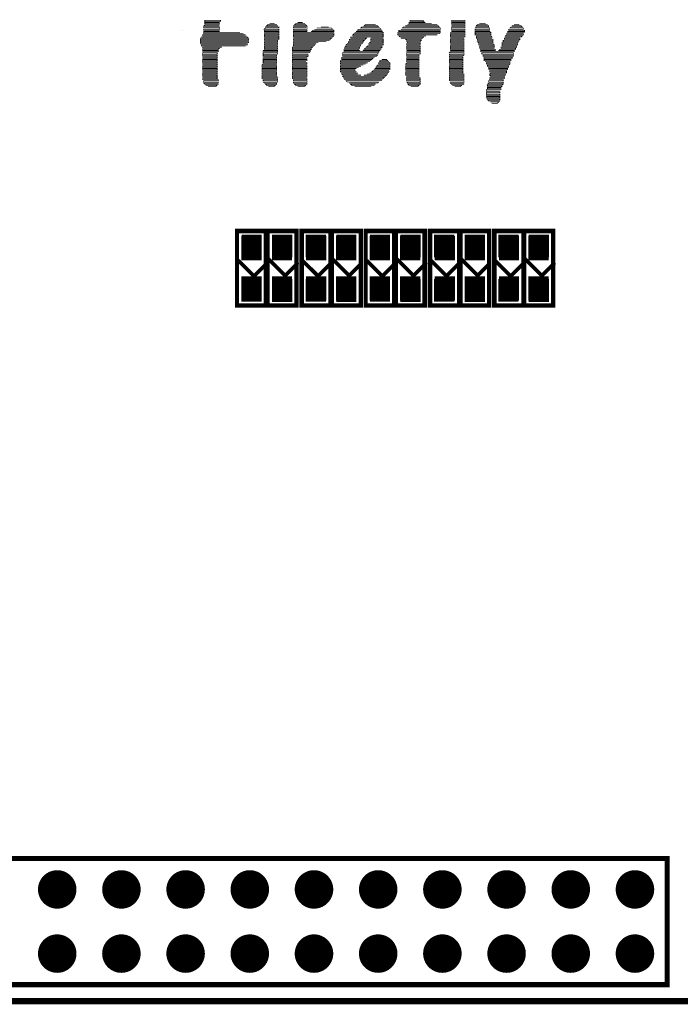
# Model space of a CAD drawing. Extents: x -1 to 179, y 0 to 119.
# Tile 10 of 23: x 136 to 162, y 0 to 39. Entities that reach past the tile are written whole.
import ezdxf

# ---------------------------------------------------------------- set-up
doc = ezdxf.new("R2010")
doc.units = 0
for name, color, linetype in [('BOARD_OUTLINE_00', 254, 'CONTINUOUS'), ('DRIL_PLTE_THRU_01', 3, 'CONTINUOUS'), ('DRIL_PLTE_THRU_02', 23, 'CONTINUOUS'), ('DRIL_PLTE_THRU_03', 6, 'CONTINUOUS'), ('DRIL_PLTE_THRU_04', 176, 'CONTINUOUS'), ('DRIL_SYMBOL', 254, 'CONTINUOUS'), ('PADS_BOT', 5, 'CONTINUOUS'), ('PADS_INNER', 96, 'CONTINUOUS'), ('PADS_TOP', 96, 'CONTINUOUS'), ('PART_TOP_2DLINE_01', 2, 'CONTINUOUS'), ('PART_TOP_2DLINE_126', 254, 'CONTINUOUS'), ('TAG_00', 254, 'CONTINUOUS'), ('TAG_01', 254, 'CONTINUOUS')]:
    doc.layers.add(name, color=color, linetype=linetype)

# ---------------------------------------------------------------- blocks, each defined once
blk = doc.blocks.new('BOARD_56')
at = {"layer": 'BOARD_OUTLINE_00', "const_width": 0.254}
blk.add_lwpolyline([(4, 0, -0.414213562), (7, -3), (7, -114.448986, -0.414213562), (4.008986, -117.44), (-168.0139, -117.44, -0.414213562), (-171, -114.4539), (-171, -3, -0.414213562), (-168, 0), (-121.8, 0), (-121.8, -2.149), (-117, -2.149), (-117, -0.000234), (-14.327606, -0.000234), (-14.327606, 0)], format="xyb", close=True, dxfattribs=at)
blk = doc.blocks.new('SMOOTH_0$127')
at = {"const_width": 0.0635}
blk.add_lwpolyline([(-0.03175, 0, 1), (0.03175, 0, 1)], format="xyb", close=True, dxfattribs=at)
blk = doc.blocks.new('PART_BODY_TOP_47')
at = {"layer": 'PART_TOP_2DLINE_01', "const_width": 0.127}
blk.add_lwpolyline([(-1.45, -0.55), (-1.45, 0.55), (1.45, 0.55), (1.45, -0.55)], close=True, dxfattribs=at)
at = {"layer": 'PART_TOP_2DLINE_01'}
for p in [(-1.45, 0.55), (1.45, 0.55), (-1.45, -0.55), (1.45, -0.55)]:
    blk.add_blockref('SMOOTH_0$127', p, dxfattribs=at)
blk = doc.blocks.new('DRIL_HOLE_0')
blk.add_lwpolyline([(0, 0, 1), (0, 0, 1)], format="xyb", close=True)
blk = doc.blocks.new('PAD_5')
blk.add_lwpolyline([(0, 0, 1), (0, 0, 1)], format="xyb", close=True)
blk = doc.blocks.new('PAD_7')
at = {"const_width": 0.8}
blk.add_lwpolyline([(-0.4825, 0), (0.4825, 0)], dxfattribs=at)
blk = doc.blocks.new('STK_TOP_149')
at = {"layer": 'DRIL_PLTE_THRU_01'}
blk.add_blockref('DRIL_HOLE_0', (0, 0), dxfattribs=at)
at = {"layer": 'DRIL_PLTE_THRU_02'}
blk.add_blockref('DRIL_HOLE_0', (0, 0), dxfattribs=at)
at = {"layer": 'DRIL_PLTE_THRU_03'}
blk.add_blockref('DRIL_HOLE_0', (0, 0), dxfattribs=at)
at = {"layer": 'DRIL_PLTE_THRU_04'}
blk.add_blockref('DRIL_HOLE_0', (0, 0), dxfattribs=at)
at = {"layer": 'PADS_BOT'}
blk.add_blockref('PAD_5', (0, 0), dxfattribs=at)
at = {"layer": 'PADS_INNER'}
blk.add_blockref('PAD_5', (0, 0), dxfattribs=at)
at = {"layer": 'PADS_TOP'}
blk.add_blockref('PAD_7', (0, 0), dxfattribs=at)
blk = doc.blocks.new('SYM_TOP_50')
for name, p in [('STK_TOP_149', (-0.8, 0)), ('PART_BODY_TOP_47', (0, 0)), ('STK_TOP_149', (0.8, 0))]:
    blk.add_blockref(name, p)
blk = doc.blocks.new('PART_TOP_8')
blk.add_blockref('SYM_TOP_50', (0, 0))
blk = doc.blocks.new('PART_TOP_9')
blk.add_blockref('SYM_TOP_50', (0, 0))
blk = doc.blocks.new('SMOOTH_0$15011')
at = {"const_width": 0.0751}
blk.add_lwpolyline([(-0.038, 0, 1), (0.038, 0, 1)], format="xyb", close=True, dxfattribs=at)
blk = doc.blocks.new('PART_BODY_TOP_15')
at = {"layer": 'PART_TOP_2DLINE_01', "const_width": 0.127}
blk.add_lwpolyline([(-1.494, -1.196), (-1.494, 1.192), (1.503, 1.192), (1.503, -1.196)], close=True, dxfattribs=at)
at = {"layer": 'PART_TOP_2DLINE_01'}
for points, const_width in [([(0.29, 1.114), (-0.311, 0.512), (0.315, -0.114), (-0.292, -0.721), (0.18, -1.193)], 0.15), ([(-1.494, -0.002), (1.503, -0.002)], 0.127)]:
    blk.add_lwpolyline(points, dxfattribs=dict(at, const_width=const_width))
for name, p in [('SMOOTH_0$127', (-1.494, 1.192)), ('SMOOTH_0$15011', (0.29, 1.114)), ('SMOOTH_0$127', (1.503, 1.192)), ('SMOOTH_0$15011', (-0.311, 0.512)), ('SMOOTH_0$127', (-1.494, -0.002)), ('SMOOTH_0$127', (1.503, -0.002)), ('SMOOTH_0$15011', (0.315, -0.114)), ('SMOOTH_0$15011', (-0.292, -0.721)), ('SMOOTH_0$127', (-1.494, -1.196)), ('SMOOTH_0$15011', (0.18, -1.193)), ('SMOOTH_0$127', (1.503, -1.196))]:
    blk.add_blockref(name, p, dxfattribs=at)
blk = doc.blocks.new('PAD_8')
at = {"const_width": 0.8}
blk.add_lwpolyline([(-0.45, 0), (0.45, 0)], dxfattribs=at)
blk = doc.blocks.new('STK_TOP_25')
at = {"layer": 'DRIL_PLTE_THRU_01'}
blk.add_blockref('DRIL_HOLE_0', (0, 0), dxfattribs=at)
at = {"layer": 'DRIL_PLTE_THRU_02'}
blk.add_blockref('DRIL_HOLE_0', (0, 0), dxfattribs=at)
at = {"layer": 'DRIL_PLTE_THRU_03'}
blk.add_blockref('DRIL_HOLE_0', (0, 0), dxfattribs=at)
at = {"layer": 'DRIL_PLTE_THRU_04'}
blk.add_blockref('DRIL_HOLE_0', (0, 0), dxfattribs=at)
at = {"layer": 'PADS_BOT'}
blk.add_blockref('PAD_5', (0, 0), dxfattribs=at)
at = {"layer": 'PADS_INNER'}
blk.add_blockref('PAD_5', (0, 0), dxfattribs=at)
at = {"layer": 'PADS_TOP'}
blk.add_blockref('PAD_8', (0, 0), dxfattribs=at)
blk = doc.blocks.new('SYM_TOP_18')
for name, p in [('PART_BODY_TOP_15', (0, 0)), ('STK_TOP_25', (-0.87492, 0.605056)), ('STK_TOP_25', (0.879966, 0.602008)), ('STK_TOP_25', (-0.88, -0.605)), ('STK_TOP_25', (0.880982, -0.605))]:
    blk.add_blockref(name, p)
blk = doc.blocks.new('PART_TOP_10')
blk.add_blockref('SYM_TOP_18', (0, 0))
blk = doc.blocks.new('PART_TOP_11')
blk.add_blockref('SYM_TOP_50', (0, 0))
blk = doc.blocks.new('PART_TOP_12')
blk.add_blockref('SYM_TOP_50', (0, 0))
blk = doc.blocks.new('PART_TOP_13')
blk.add_blockref('SYM_TOP_18', (0, 0))
blk = doc.blocks.new('PART_TOP_14')
blk.add_blockref('SYM_TOP_50', (0, 0))
blk = doc.blocks.new('PART_TOP_15')
blk.add_blockref('SYM_TOP_50', (0, 0))
blk = doc.blocks.new('PART_TOP_16')
blk.add_blockref('SYM_TOP_18', (0, 0))
blk = doc.blocks.new('PART_TOP_17')
blk.add_blockref('SYM_TOP_50', (0, 0))
blk = doc.blocks.new('PART_TOP_18')
blk.add_blockref('SYM_TOP_50', (0, 0))
blk = doc.blocks.new('PART_TOP_19')
blk.add_blockref('SYM_TOP_18', (0, 0))
blk = doc.blocks.new('PART_TOP_20')
blk.add_blockref('SYM_TOP_50', (0, 0))
blk = doc.blocks.new('PART_TOP_21')
blk.add_blockref('SYM_TOP_50', (0, 0))
blk = doc.blocks.new('PART_TOP_22')
blk.add_blockref('SYM_TOP_18', (0, 0))
blk = doc.blocks.new('SMOOTH_0$199898')
at = {"const_width": 0.099949}
blk.add_lwpolyline([(-0.049974, 0, 1), (0.049974, 0, 1)], format="xyb", close=True, dxfattribs=at)
blk = doc.blocks.new('PART_BODY_TOP_55')
at = {"layer": 'PART_TOP_2DLINE_01', "const_width": 0.2}
blk.add_lwpolyline([(-25.4, 2.5), (25.4, 2.5), (25.4, -2.5), (-25.4, -2.5)], close=True, dxfattribs=at)
at = {"layer": 'PART_TOP_2DLINE_01'}
for p in [(25.4, 2.5), (25.4, -2.5)]:
    blk.add_blockref('SMOOTH_0$199898', p, dxfattribs=at)
blk = doc.blocks.new('DRIL_SYMBOL_1')
at = {"layer": 'DRIL_SYMBOL', "const_width": 0.0508}
for points in [[(-0.254, 0), (0.254, 0)], [(0, -0.254), (0, 0.254)]]:
    blk.add_lwpolyline(points, dxfattribs=at)
blk = doc.blocks.new('DRIL_HOLE_1')
at = {"const_width": 0.5}
blk.add_lwpolyline([(-0.25, 0, 1), (0.25, 0, 1)], format="xyb", close=True, dxfattribs=at)
blk.add_blockref('DRIL_SYMBOL_1', (0, 0))
blk = doc.blocks.new('PAD_9')
at = {"const_width": 0.762}
blk.add_lwpolyline([(0, -0.381), (0, -0.381, 1), (0, 0.381), (0, 0.381, 1)], format="xyb", close=True, dxfattribs=at)
blk = doc.blocks.new('STK_TOP_48')
at = {"layer": 'DRIL_PLTE_THRU_01'}
blk.add_blockref('DRIL_HOLE_1', (0, 0), dxfattribs=at)
at = {"layer": 'DRIL_PLTE_THRU_02'}
blk.add_blockref('DRIL_HOLE_1', (0, 0), dxfattribs=at)
at = {"layer": 'DRIL_PLTE_THRU_03'}
blk.add_blockref('DRIL_HOLE_1', (0, 0), dxfattribs=at)
at = {"layer": 'DRIL_PLTE_THRU_04'}
blk.add_blockref('DRIL_HOLE_1', (0, 0), dxfattribs=at)
at = {"layer": 'PADS_BOT'}
blk.add_blockref('PAD_9', (0, 0), dxfattribs=at)
at = {"layer": 'PADS_INNER'}
blk.add_blockref('PAD_9', (0, 0), dxfattribs=at)
at = {"layer": 'PADS_TOP'}
blk.add_blockref('PAD_9', (0, 0), dxfattribs=at)
blk = doc.blocks.new('PAD_4')
at = {"const_width": 0.762}
blk.add_lwpolyline([(0, -0.381, 1), (0, 0.381, 1)], format="xyb", close=True, dxfattribs=at)
blk = doc.blocks.new('STK_TOP_160')
at = {"layer": 'DRIL_PLTE_THRU_01'}
blk.add_blockref('DRIL_HOLE_1', (0, 0), dxfattribs=at)
at = {"layer": 'DRIL_PLTE_THRU_02'}
blk.add_blockref('DRIL_HOLE_1', (0, 0), dxfattribs=at)
at = {"layer": 'DRIL_PLTE_THRU_03'}
blk.add_blockref('DRIL_HOLE_1', (0, 0), dxfattribs=at)
at = {"layer": 'DRIL_PLTE_THRU_04'}
blk.add_blockref('DRIL_HOLE_1', (0, 0), dxfattribs=at)
at = {"layer": 'PADS_BOT'}
blk.add_blockref('PAD_4', (0, 0), dxfattribs=at)
at = {"layer": 'PADS_INNER'}
blk.add_blockref('PAD_4', (0, 0), dxfattribs=at)
at = {"layer": 'PADS_TOP'}
blk.add_blockref('PAD_4', (0, 0), dxfattribs=at)
blk = doc.blocks.new('SYM_TOP_56')
for name, p in [('PART_BODY_TOP_55', (0, 0)), ('STK_TOP_160', (1.27, 1.27)), ('STK_TOP_160', (3.81, 1.27)), ('STK_TOP_160', (6.35, 1.27)), ('STK_TOP_160', (8.89, 1.27)), ('STK_TOP_160', (11.43, 1.27)), ('STK_TOP_160', (13.97, 1.27)), ('STK_TOP_160', (16.51, 1.27)), ('STK_TOP_160', (19.05, 1.27)), ('STK_TOP_160', (21.59, 1.27)), ('STK_TOP_160', (24.13, 1.27)), ('STK_TOP_48', (1.27, -1.27)), ('STK_TOP_48', (3.81, -1.27)), ('STK_TOP_48', (6.35, -1.27)), ('STK_TOP_48', (8.89, -1.27)), ('STK_TOP_48', (11.43, -1.27)), ('STK_TOP_48', (13.97, -1.27)), ('STK_TOP_48', (16.51, -1.27)), ('STK_TOP_48', (19.05, -1.27)), ('STK_TOP_48', (21.59, -1.27)), ('STK_TOP_48', (24.13, -1.27))]:
    blk.add_blockref(name, p)
blk = doc.blocks.new('PART_TOP_69')
blk.add_blockref('SYM_TOP_56', (0, 0))
blk = doc.blocks.new('SMOOTH_0$03')
at = {"const_width": 0.015}
blk.add_lwpolyline([(-0.0075, 0, 1), (0.0075, 0, 1)], format="xyb", close=True, dxfattribs=at)
blk = doc.blocks.new('PART_BODY_TOP_67')
at = {"layer": 'PART_TOP_2DLINE_126', "const_width": 0.03}
for points in [[(0.895, 0.256), (1.472, 0.256), (1.472, 0.3), (0.895, 0.3), (0.895, 0.389), (1.517, 0.389), (1.517, 0.345), (0.895, 0.345)], [(10.659, 0.256), (11.191, 0.256), (11.191, 0.3), (10.659, 0.3), (10.659, 0.389), (11.191, 0.389), (11.191, 0.345), (10.659, 0.345)], [(0.851, -0.01), (1.472, -0.01), (1.472, 0.078), (0.851, 0.078), (0.851, 0.123), (1.472, 0.123), (1.472, 0.034), (0.851, 0.034)], [(10.659, -0.01), (11.191, -0.01), (11.191, 0.034), (10.659, 0.034), (10.659, 0.123), (11.191, 0.123), (11.191, 0.078), (10.659, 0.078)], [(0.718, -0.498), (2.626, -0.498), (2.626, -0.454), (0.718, -0.454), (0.718, -0.365), (2.626, -0.365), (2.626, -0.41), (0.718, -0.41)], [(4.401, -0.277), (5.955, -0.277), (5.999, -0.232), (4.401, -0.232), (4.401, -0.143), (5.999, -0.143), (5.999, -0.188), (4.401, -0.188)], [(7.419, -0.498), (7.952, -0.498), (7.952, -0.41), (7.464, -0.41), (7.464, -0.365), (7.952, -0.365), (7.952, -0.454), (7.464, -0.454)], [(10.614, -0.277), (11.191, -0.277), (11.191, -0.232), (10.614, -0.232), (10.614, -0.143), (11.191, -0.143), (11.191, -0.188), (10.614, -0.188)], [(10.614, -0.498), (11.147, -0.498), (11.147, -0.454), (10.614, -0.454), (10.614, -0.365), (11.147, -0.365), (11.147, -0.41), (10.614, -0.41)], [(11.591, -0.188), (12.212, -0.188), (12.212, -0.143), (11.591, -0.143), (11.591, -0.055), (12.168, -0.055), (12.212, -0.099), (11.591, -0.099)], [(11.724, -0.498), (12.301, -0.498), (12.301, -0.41), (11.68, -0.41), (11.68, -0.365), (12.301, -0.365), (12.301, -0.454), (11.68, -0.454)], [(3.248, -0.765), (3.78, -0.765), (3.78, -0.72), (3.248, -0.72), (3.248, -0.632), (3.78, -0.632), (3.78, -0.676), (3.248, -0.676)], [(4.357, -0.809), (5.067, -0.809), (5.111, -0.765), (4.357, -0.765), (4.357, -0.676), (5.156, -0.676), (5.111, -0.72), (4.357, -0.72)], [(8.884, -0.765), (9.416, -0.765), (9.416, -0.72), (8.884, -0.72), (8.884, -0.632), (9.416, -0.632), (9.416, -0.676), (8.884, -0.676)], [(10.614, -0.765), (11.147, -0.765), (11.147, -0.72), (10.614, -0.72), (10.614, -0.632), (11.147, -0.632), (11.147, -0.676), (10.614, -0.676)], [(0.807, -1.031), (1.384, -1.031), (1.384, -0.987), (0.807, -0.987), (0.807, -0.898), (1.384, -0.898), (1.384, -0.942), (0.807, -0.942)], [(0.807, -1.297), (1.384, -1.297), (1.384, -1.253), (0.807, -1.253), (0.807, -1.164), (1.384, -1.164), (1.384, -1.208), (0.807, -1.208)], [(3.203, -1.031), (3.736, -1.031), (3.736, -0.987), (3.203, -0.987), (3.203, -0.898), (3.78, -0.898), (3.78, -0.942), (3.203, -0.942)], [(3.203, -1.297), (3.736, -1.297), (3.736, -1.253), (3.203, -1.253), (3.203, -1.164), (3.736, -1.164), (3.736, -1.208), (3.203, -1.208)], [(6.354, -1.031), (7.685, -1.031), (7.73, -0.987), (6.354, -0.987), (6.354, -0.898), (7.774, -0.898), (7.73, -0.942), (6.354, -0.942)], [(8.884, -1.031), (9.372, -1.031), (9.372, -0.987), (8.884, -0.987), (8.884, -0.898), (9.416, -0.898), (9.416, -0.942), (8.884, -0.942)], [(10.57, -1.297), (11.103, -1.297), (11.103, -1.253), (10.57, -1.253), (10.57, -1.164), (11.103, -1.164), (11.103, -1.208), (10.57, -1.208)], [(11.901, -1.031), (13.1, -1.031), (13.1, -0.942), (11.857, -0.942), (11.857, -0.898), (13.1, -0.898), (13.1, -0.987), (11.901, -0.987)], [(11.946, -1.208), (13.011, -1.208), (13.011, -1.164), (11.946, -1.164), (11.946, -1.075), (13.055, -1.075), (13.055, -1.12), (11.946, -1.12)], [(0.807, -1.564), (1.384, -1.564), (1.384, -1.519), (0.807, -1.519), (0.807, -1.43), (1.384, -1.43), (1.384, -1.475), (0.807, -1.475)], [(3.159, -1.564), (3.736, -1.564), (3.736, -1.475), (3.159, -1.475), (3.159, -1.43), (3.736, -1.43), (3.736, -1.519), (3.159, -1.519)], [(4.357, -1.564), (4.934, -1.564), (4.934, -1.519), (4.357, -1.519), (4.357, -1.43), (4.934, -1.43), (4.934, -1.475), (4.357, -1.475)], [(8.839, -1.564), (9.372, -1.564), (9.372, -1.519), (8.839, -1.519), (8.839, -1.43), (9.372, -1.43), (9.372, -1.475), (8.839, -1.475)], [(10.57, -1.564), (11.103, -1.564), (11.103, -1.519), (10.57, -1.519), (10.57, -1.43), (11.103, -1.43), (11.103, -1.475), (10.57, -1.475)], [(12.035, -2.584), (12.567, -2.584), (12.567, -2.54), (12.035, -2.54), (12.035, -2.451), (12.567, -2.451), (12.567, -2.495), (12.035, -2.495)]]:
    blk.add_lwpolyline(points, close=True, dxfattribs=at)
for points in [[(9.86, 0.256), (8.972, 0.256), (8.972, 0.3), (9.594, 0.3), (9.549, 0.345), (9.017, 0.345), (9.017, 0.389), (9.549, 0.389)], [(1.472, 0.167), (0.851, 0.167), (0.895, 0.212), (1.472, 0.212)], [(3.248, -0.099), (3.824, -0.099), (3.824, -0.055), (3.248, -0.055), (3.248, -0.01), (3.824, -0.01), (3.824, 0.034), (3.248, 0.034), (3.292, 0.078), (3.824, 0.078), (3.824, 0.123), (3.292, 0.123)], [(3.78, 0.167), (3.336, 0.167), (3.381, 0.212), (3.736, 0.212)], [(3.469, 0.256), (3.647, 0.256)], [(4.401, 0.167), (4.934, 0.167), (4.89, 0.212), (4.446, 0.212), (4.49, 0.256), (4.845, 0.256)], [(5.999, -0.099), (4.401, -0.099), (4.401, -0.055), (4.934, -0.055), (4.934, -0.01), (4.401, -0.01), (4.401, 0.034), (4.934, 0.034), (4.934, 0.123), (4.401, 0.123), (4.401, 0.078), (4.89, 0.078)], [(4.579, 0.3), (4.756, 0.3)], [(5.111, -0.055), (5.999, -0.055), (5.999, -0.01), (5.156, -0.01)], [(5.245, 0.034), (5.955, 0.034), (5.91, 0.078), (5.333, 0.078)], [(5.511, 0.123), (5.777, 0.123)], [(7.907, -0.01), (6.931, -0.01), (6.975, 0.034), (7.863, 0.034), (7.819, 0.078), (7.064, 0.078), (7.109, 0.123), (7.774, 0.123), (7.73, 0.167), (7.197, 0.167), (7.242, 0.212), (7.641, 0.212)], [(10.215, -0.055), (8.573, -0.055), (8.573, -0.01), (10.215, -0.01)], [(8.662, 0.034), (10.215, 0.034), (10.215, 0.078), (8.706, 0.078), (8.751, 0.123), (10.171, 0.123), (10.126, 0.167), (8.839, 0.167)], [(8.928, 0.212), (10.082, 0.212)], [(10.659, 0.167), (11.191, 0.167), (11.191, 0.212), (10.659, 0.212)], [(12.168, -0.01), (11.591, -0.01), (11.591, 0.034), (12.168, 0.034), (12.168, 0.078), (11.591, 0.078), (11.635, 0.123), (12.123, 0.123), (12.123, 0.167), (11.635, 0.167), (11.68, 0.212), (12.079, 0.212)], [(11.768, 0.256), (11.99, 0.256)], [(13.543, -0.099), (12.878, -0.099), (12.878, -0.055), (13.543, -0.055), (13.543, -0.01), (12.922, -0.01), (12.922, 0.034), (13.499, 0.034), (13.499, 0.078), (12.967, 0.078), (13.011, 0.123), (13.455, 0.123), (13.41, 0.167), (13.055, 0.167)], [(13.144, 0.212), (13.322, 0.212)], [(0.718, -0.321), (2.626, -0.321), (2.582, -0.277), (0.762, -0.277)], [(2.537, -0.232), (0.807, -0.232), (0.807, -0.188), (2.493, -0.188)], [(2.404, -0.143), (0.851, -0.143), (0.851, -0.055), (1.472, -0.055)], [(0.851, -0.099), (2.271, -0.099)], [(3.78, -0.587), (3.248, -0.587), (3.248, -0.543), (3.78, -0.543), (3.78, -0.498), (3.248, -0.498), (3.248, -0.454), (3.78, -0.454), (3.78, -0.41), (3.248, -0.41), (3.248, -0.365), (3.824, -0.365), (3.824, -0.277), (3.248, -0.277), (3.248, -0.188), (3.824, -0.188), (3.824, -0.143), (3.248, -0.143), (3.248, -0.232), (3.824, -0.232), (3.824, -0.321), (3.248, -0.321)], [(5.822, -0.41), (4.401, -0.41), (4.401, -0.365), (5.866, -0.365), (5.91, -0.321), (4.401, -0.321)], [(6.753, -0.232), (7.952, -0.232), (7.952, -0.143), (6.798, -0.143), (6.753, -0.188), (7.952, -0.188), (7.952, -0.277), (6.665, -0.277), (6.665, -0.321), (7.286, -0.321), (7.242, -0.365), (6.62, -0.365), (6.62, -0.41), (7.197, -0.41), (7.153, -0.454), (6.576, -0.454), (6.576, -0.498), (7.153, -0.498), (7.109, -0.543), (6.532, -0.543), (6.487, -0.587), (7.064, -0.587), (7.064, -0.632), (6.487, -0.632), (6.443, -0.676), (7.02, -0.676), (7.02, -0.72), (6.443, -0.72), (6.398, -0.765), (6.975, -0.765), (7.02, -0.809), (6.398, -0.809), (6.398, -0.853), (7.774, -0.853), (7.819, -0.809), (7.153, -0.809)], [(6.842, -0.099), (7.952, -0.099), (7.907, -0.055), (6.887, -0.055)], [(7.464, -0.321), (7.952, -0.321)], [(10.082, -0.188), (8.529, -0.188), (8.529, -0.143), (10.171, -0.143), (10.215, -0.099), (8.529, -0.099)], [(8.662, -0.321), (9.505, -0.321), (9.549, -0.277), (8.617, -0.277), (8.573, -0.232), (9.638, -0.232)], [(9.416, -0.587), (8.884, -0.587), (8.884, -0.543), (9.416, -0.543), (9.416, -0.498), (8.928, -0.498), (8.884, -0.454), (9.416, -0.454), (9.461, -0.41), (8.884, -0.41), (8.839, -0.365), (9.461, -0.365)], [(10.614, -0.099), (11.191, -0.099), (11.191, -0.055), (10.659, -0.055)], [(10.614, -0.321), (11.147, -0.321)], [(12.256, -0.321), (11.635, -0.321), (11.635, -0.232), (12.212, -0.232), (12.256, -0.277), (11.635, -0.277)], [(11.813, -0.809), (12.39, -0.809), (12.39, -0.765), (11.813, -0.765), (11.813, -0.853), (13.144, -0.853), (13.144, -0.809), (12.523, -0.809), (12.567, -0.765), (13.188, -0.765), (13.188, -0.72), (12.611, -0.72), (12.611, -0.676), (13.233, -0.676), (13.233, -0.632), (12.656, -0.632), (12.656, -0.543), (13.277, -0.543), (13.277, -0.587), (12.656, -0.587), (12.656, -0.498), (13.277, -0.498), (13.322, -0.454), (12.7, -0.454), (12.7, -0.41), (13.322, -0.41), (13.366, -0.365), (12.745, -0.365), (12.745, -0.321), (13.366, -0.321)], [(12.789, -0.277), (13.41, -0.277), (13.455, -0.232), (12.789, -0.232), (12.833, -0.188), (13.499, -0.188), (13.499, -0.143), (12.833, -0.143)], [(2.493, -0.632), (0.762, -0.632), (0.762, -0.587), (2.582, -0.587), (2.582, -0.543), (0.718, -0.543)], [(0.807, -0.853), (1.428, -0.853), (1.428, -0.809), (0.807, -0.809), (0.807, -0.765), (1.428, -0.765), (1.472, -0.72), (0.807, -0.72), (0.807, -0.676), (1.561, -0.676)], [(5.378, -0.498), (4.401, -0.498), (4.401, -0.454), (5.688, -0.454)], [(5.289, -0.543), (4.401, -0.543), (4.401, -0.632), (5.2, -0.632), (5.245, -0.587), (4.401, -0.587)], [(7.863, -0.765), (7.197, -0.765), (7.242, -0.72), (7.863, -0.72), (7.907, -0.676), (7.286, -0.676), (7.33, -0.632), (7.907, -0.632)], [(7.375, -0.587), (7.952, -0.587), (7.952, -0.543), (7.375, -0.543)], [(10.614, -0.587), (11.147, -0.587), (11.147, -0.543), (10.614, -0.543)], [(11.724, -0.587), (12.345, -0.587), (12.301, -0.543), (11.724, -0.543)], [(12.345, -0.72), (11.768, -0.72), (11.768, -0.632), (12.345, -0.632), (12.345, -0.676), (11.768, -0.676)], [(0.807, -1.12), (1.384, -1.12), (1.384, -1.075), (0.807, -1.075)], [(3.203, -0.853), (3.78, -0.853), (3.78, -0.809), (3.203, -0.809)], [(3.203, -1.12), (3.736, -1.12), (3.736, -1.075), (3.203, -1.075)], [(4.934, -1.12), (4.357, -1.12), (4.357, -1.075), (4.934, -1.075), (4.978, -1.031), (4.357, -1.031), (4.357, -0.987), (4.978, -0.987), (4.978, -0.942), (4.357, -0.942), (4.357, -0.898), (5.023, -0.898), (5.067, -0.853), (4.357, -0.853)], [(4.934, -1.386), (4.357, -1.386), (4.357, -1.342), (4.934, -1.342), (4.934, -1.297), (4.357, -1.297), (4.357, -1.208), (4.934, -1.208), (4.934, -1.164), (4.357, -1.164), (4.357, -1.253), (4.89, -1.253)], [(7.597, -1.075), (6.31, -1.075), (6.31, -1.164), (7.508, -1.164), (7.552, -1.12), (6.31, -1.12)], [(8.174, -1.253), (7.819, -1.253), (7.819, -1.208), (8.129, -1.208), (8.085, -1.164), (7.907, -1.164)], [(8.839, -1.386), (9.372, -1.386), (9.372, -1.342), (8.839, -1.342), (8.884, -1.297), (9.372, -1.297), (9.372, -1.253), (8.884, -1.253), (8.884, -1.164), (9.372, -1.164), (9.372, -1.208), (8.884, -1.208), (8.884, -1.12), (9.372, -1.12), (9.372, -1.075), (8.884, -1.075)], [(8.884, -0.853), (9.416, -0.853), (9.416, -0.809), (8.884, -0.809)], [(10.57, -1.12), (11.103, -1.12), (11.103, -1.075), (10.57, -1.075), (10.57, -1.031), (11.103, -1.031), (11.147, -0.987), (10.57, -0.987), (10.57, -0.942), (11.147, -0.942), (11.147, -0.898), (10.57, -0.898), (10.614, -0.853), (11.147, -0.853), (11.147, -0.809), (10.614, -0.809)], [(0.807, -1.386), (1.384, -1.386), (1.384, -1.342), (0.807, -1.342)], [(3.736, -1.386), (3.159, -1.386), (3.203, -1.342), (3.736, -1.342)], [(7.419, -1.253), (6.265, -1.253), (6.265, -1.208), (7.464, -1.208)], [(7.242, -1.342), (6.265, -1.342), (6.265, -1.297), (7.33, -1.297)], [(6.265, -1.386), (7.153, -1.386)], [(6.975, -1.475), (6.265, -1.475), (6.265, -1.43), (7.064, -1.43)], [(6.887, -1.652), (6.265, -1.652), (6.265, -1.608), (6.842, -1.608), (6.842, -1.564), (6.265, -1.564), (6.265, -1.519), (6.887, -1.519)], [(7.597, -1.564), (8.218, -1.564), (8.218, -1.519), (7.641, -1.519), (7.685, -1.475), (8.218, -1.475), (8.218, -1.43), (7.685, -1.43), (7.73, -1.386), (8.218, -1.386), (8.218, -1.297), (7.774, -1.297), (7.774, -1.342), (8.218, -1.342)], [(10.57, -1.386), (11.103, -1.386), (11.103, -1.342), (10.57, -1.342)], [(12.123, -1.564), (12.878, -1.564), (12.878, -1.519), (12.123, -1.519), (12.123, -1.475), (12.922, -1.475), (12.922, -1.43), (12.079, -1.43), (12.079, -1.386), (12.922, -1.386), (12.967, -1.342), (12.035, -1.342), (12.035, -1.297), (12.967, -1.297), (12.967, -1.253), (11.99, -1.253)], [(0.807, -1.652), (1.384, -1.652), (1.384, -1.608), (0.807, -1.608)], [(1.428, -2.14), (0.895, -2.14), (0.851, -2.096), (1.428, -2.096), (1.428, -2.052), (0.851, -2.052), (0.851, -2.007), (1.428, -2.007), (1.428, -1.963), (0.807, -1.963), (0.807, -1.919), (1.384, -1.919), (1.384, -1.83), (0.807, -1.83), (0.807, -1.741), (1.384, -1.741), (1.384, -1.697), (0.807, -1.697), (0.807, -1.785), (1.384, -1.785), (1.384, -1.874), (0.807, -1.874)], [(3.425, -2.229), (3.647, -2.229), (3.691, -2.185), (3.336, -2.185), (3.292, -2.14), (3.736, -2.14), (3.736, -2.096), (3.248, -2.096), (3.203, -2.052), (3.78, -2.052), (3.78, -2.007), (3.203, -2.007), (3.203, -1.963), (3.78, -1.963), (3.78, -1.919), (3.159, -1.919), (3.159, -1.83), (3.736, -1.83), (3.78, -1.874), (3.159, -1.874), (3.159, -1.785), (3.736, -1.785), (3.736, -1.697), (3.159, -1.697), (3.159, -1.741), (3.736, -1.741), (3.736, -1.652), (3.159, -1.652), (3.159, -1.608), (3.736, -1.608)], [(4.579, -2.229), (4.845, -2.229), (4.89, -2.185), (4.49, -2.185), (4.446, -2.14), (4.934, -2.14), (4.934, -2.096), (4.401, -2.096), (4.401, -2.052), (4.934, -2.052), (4.934, -2.007), (4.401, -2.007), (4.401, -1.963), (4.934, -1.963), (4.934, -1.919), (4.357, -1.919), (4.357, -1.83), (4.934, -1.83), (4.934, -1.785), (4.357, -1.785), (4.357, -1.697), (4.934, -1.697), (4.934, -1.741), (4.357, -1.741), (4.357, -1.652), (4.934, -1.652), (4.934, -1.608), (4.357, -1.608)], [(4.357, -1.874), (4.934, -1.874)], [(7.064, -1.785), (6.354, -1.785), (6.31, -1.741), (6.931, -1.741), (6.931, -1.697), (6.31, -1.697)], [(6.62, -2.096), (7.73, -2.096), (7.774, -2.052), (6.532, -2.052), (6.487, -2.007), (7.863, -2.007), (7.907, -1.963), (6.443, -1.963), (6.398, -1.919), (7.952, -1.919), (7.996, -1.874), (6.398, -1.874), (6.354, -1.83), (8.04, -1.83), (8.085, -1.785), (7.197, -1.785)], [(7.33, -1.741), (8.129, -1.741)], [(7.419, -1.697), (8.129, -1.697), (8.174, -1.652), (7.508, -1.652), (7.552, -1.608), (8.174, -1.608)], [(8.884, -1.83), (9.372, -1.83), (9.372, -1.785), (8.839, -1.785), (8.839, -1.697), (9.372, -1.697), (9.372, -1.741), (8.839, -1.741), (8.839, -1.652), (9.372, -1.652), (9.372, -1.608), (8.839, -1.608)], [(9.061, -2.229), (9.327, -2.229), (9.372, -2.185), (8.972, -2.185), (8.928, -2.14), (9.416, -2.14), (9.416, -2.096), (8.928, -2.096), (8.884, -2.052), (9.416, -2.052), (9.416, -2.007), (8.884, -2.007), (8.884, -1.919), (9.416, -1.919), (9.416, -1.963), (8.884, -1.963), (8.884, -1.874), (9.416, -1.874)], [(10.614, -2.052), (11.147, -2.052), (11.147, -2.007), (10.57, -2.007), (10.57, -1.919), (11.147, -1.919), (11.147, -1.963), (10.57, -1.963), (10.57, -1.874), (11.147, -1.874), (11.147, -1.83), (10.57, -1.83), (10.57, -1.785), (11.147, -1.785), (11.147, -1.741), (10.57, -1.741), (10.57, -1.697), (11.103, -1.697), (11.103, -1.608), (10.57, -1.608), (10.57, -1.652), (11.103, -1.652)], [(12.567, -2.407), (12.035, -2.407), (12.035, -2.362), (12.611, -2.362), (12.611, -2.318), (12.079, -2.318), (12.079, -2.274), (12.611, -2.274), (12.656, -2.229), (12.079, -2.229), (12.079, -2.185), (12.656, -2.185), (12.7, -2.14), (12.079, -2.14), (12.123, -2.096), (12.7, -2.096), (12.7, -2.052), (12.123, -2.052), (12.123, -2.007), (12.7, -2.007), (12.7, -1.963), (12.168, -1.963), (12.168, -1.919), (12.745, -1.919), (12.745, -1.83), (12.212, -1.83), (12.168, -1.785), (12.789, -1.785), (12.789, -1.741), (12.168, -1.741), (12.212, -1.697), (12.833, -1.697), (12.833, -1.608), (12.168, -1.608), (12.168, -1.652), (12.833, -1.652)], [(12.168, -1.874), (12.745, -1.874)], [(1.029, -2.229), (1.339, -2.229), (1.384, -2.185), (0.94, -2.185)], [(7.597, -2.185), (6.709, -2.185), (6.665, -2.14), (7.641, -2.14)], [(6.842, -2.229), (7.464, -2.229)], [(11.147, -2.14), (10.659, -2.14), (10.614, -2.096), (11.147, -2.096)], [(10.792, -2.229), (11.014, -2.229), (11.058, -2.185), (10.703, -2.185)], [(12.567, -2.806), (12.123, -2.806), (12.079, -2.762), (12.567, -2.762), (12.567, -2.717), (12.079, -2.717), (12.035, -2.673), (12.567, -2.673), (12.567, -2.629), (12.035, -2.629)], [(12.256, -2.895), (12.478, -2.895), (12.523, -2.851), (12.212, -2.851)]]:
    blk.add_lwpolyline(points, dxfattribs=at)
at = {"layer": 'TAG_00'}
blk.add_lwpolyline([(0, 0), (0, 0)], dxfattribs=at)
blk.add_lwpolyline([(0, 0), (0, 0)], dxfattribs=at)
at = {"layer": 'TAG_01'}
blk.add_lwpolyline([(0, 0), (0, 0)], dxfattribs=at)
blk.add_lwpolyline([(0, 0), (0, 0)], dxfattribs=at)
at = {"layer": 'PART_TOP_2DLINE_126'}
for p in [(0.895, 0.389), (1.517, 0.389), (9.017, 0.389), (9.549, 0.389), (10.659, 0.389), (11.191, 0.389), (0.851, 0.167), (0.851, 0.123), (0.851, 0.078), (0.851, 0.034), (0.851, -0.01), (0.895, 0.345), (0.895, 0.3), (0.895, 0.256), (0.895, 0.212), (1.472, 0.3), (1.472, 0.256), (1.472, 0.212), (1.472, 0.167), (1.472, 0.123), (1.472, 0.078), (1.472, 0.034), (1.472, -0.01), (1.517, 0.345), (3.248, 0.034), (3.248, -0.01), (3.292, 0.123), (3.292, 0.078), (3.336, 0.167), (3.381, 0.212), (3.469, 0.256), (3.647, 0.256), (3.736, 0.212), (3.78, 0.167), (3.824, 0.123), (3.824, 0.078), (3.824, 0.034), (3.824, -0.01), (4.401, 0.167), (4.401, 0.123), (4.401, 0.078), (4.401, 0.034), (4.401, -0.01), (4.446, 0.212), (4.49, 0.256), (4.579, 0.3), (4.756, 0.3), (4.845, 0.256), (4.89, 0.212), (4.89, 0.078), (4.934, 0.167), (4.934, 0.123), (4.934, 0.034), (4.934, -0.01), (5.156, -0.01), (5.245, 0.034), (5.333, 0.078), (5.511, 0.123), (5.777, 0.123), (5.91, 0.078), (5.955, 0.034), (5.999, -0.01), (6.931, -0.01), (6.975, 0.034), (7.064, 0.078), (7.109, 0.123), (7.197, 0.167), (7.242, 0.212), (7.641, 0.212), (7.73, 0.167), (7.774, 0.123), (7.819, 0.078), (7.863, 0.034), (7.907, -0.01), (8.573, -0.01), (8.662, 0.034), (8.706, 0.078), (8.751, 0.123), (8.839, 0.167), (8.928, 0.212), (8.972, 0.3), (8.972, 0.256), (9.017, 0.345), (9.549, 0.345), (9.594, 0.3), (9.86, 0.256), (10.082, 0.212), (10.126, 0.167), (10.171, 0.123), (10.215, 0.078), (10.215, 0.034), (10.215, -0.01), (10.659, 0.345), (10.659, 0.3), (10.659, 0.256), (10.659, 0.212), (10.659, 0.167), (10.659, 0.123), (10.659, 0.078), (10.659, 0.034), (10.659, -0.01), (11.191, 0.345), (11.191, 0.3), (11.191, 0.256), (11.191, 0.212), (11.191, 0.167), (11.191, 0.123), (11.191, 0.078), (11.191, 0.034), (11.191, -0.01), (11.591, 0.078), (11.591, 0.034), (11.591, -0.01), (11.635, 0.167), (11.635, 0.123), (11.68, 0.212), (11.768, 0.256), (11.99, 0.256), (12.079, 0.212), (12.123, 0.167), (12.123, 0.123), (12.168, 0.078), (12.168, 0.034), (12.168, -0.01), (12.922, 0.034), (12.922, -0.01), (12.967, 0.078), (13.011, 0.123), (13.055, 0.167), (13.144, 0.212), (13.322, 0.212), (13.41, 0.167), (13.455, 0.123), (13.499, 0.078), (13.499, 0.034), (13.543, -0.01), (0.718, -0.321), (0.718, -0.365), (0.762, -0.277), (0.807, -0.188), (0.807, -0.232), (0.851, -0.055), (0.851, -0.099), (0.851, -0.143), (1.472, -0.055), (2.271, -0.099), (2.404, -0.143), (2.493, -0.188), (2.537, -0.232), (2.582, -0.277), (2.626, -0.321), (2.626, -0.365), (3.248, -0.055), (3.248, -0.099), (3.248, -0.143), (3.248, -0.188), (3.248, -0.232), (3.248, -0.277), (3.248, -0.321), (3.248, -0.365), (3.824, -0.055), (3.824, -0.099), (3.824, -0.143), (3.824, -0.188), (3.824, -0.232), (3.824, -0.277), (3.824, -0.321), (3.824, -0.365), (4.401, -0.055), (4.401, -0.099), (4.401, -0.143), (4.401, -0.188), (4.401, -0.232), (4.401, -0.277), (4.401, -0.321), (4.401, -0.365), (4.934, -0.055), (5.111, -0.055), (5.866, -0.365), (5.91, -0.321), (5.955, -0.277), (5.999, -0.055), (5.999, -0.099), (5.999, -0.143), (5.999, -0.188), (5.999, -0.232), (6.62, -0.365), (6.665, -0.277), (6.665, -0.321), (6.753, -0.188), (6.753, -0.232), (6.798, -0.143), (6.842, -0.099), (6.887, -0.055), (7.242, -0.365), (7.286, -0.321), (7.464, -0.321), (7.464, -0.365), (7.907, -0.055), (7.952, -0.099), (7.952, -0.143), (7.952, -0.188), (7.952, -0.232), (7.952, -0.277), (7.952, -0.321), (7.952, -0.365), (8.529, -0.099), (8.529, -0.143), (8.529, -0.188), (8.573, -0.055), (8.573, -0.232), (8.617, -0.277), (8.662, -0.321), (8.839, -0.365), (9.461, -0.365), (9.505, -0.321), (9.549, -0.277), (9.638, -0.232), (10.082, -0.188), (10.171, -0.143), (10.215, -0.055), (10.215, -0.099), (10.614, -0.099), (10.614, -0.143), (10.614, -0.188), (10.614, -0.232), (10.614, -0.277), (10.614, -0.321), (10.614, -0.365), (10.659, -0.055), (11.147, -0.321), (11.147, -0.365), (11.191, -0.055), (11.191, -0.099), (11.191, -0.143), (11.191, -0.188), (11.191, -0.232), (11.191, -0.277), (11.591, -0.055), (11.591, -0.099), (11.591, -0.143), (11.591, -0.188), (11.635, -0.232), (11.635, -0.277), (11.635, -0.321), (11.68, -0.365), (12.168, -0.055), (12.212, -0.099), (12.212, -0.143), (12.212, -0.188), (12.212, -0.232), (12.256, -0.277), (12.256, -0.321), (12.301, -0.365), (12.745, -0.321), (12.745, -0.365), (12.789, -0.232), (12.789, -0.277), (12.833, -0.143), (12.833, -0.188), (12.878, -0.055), (12.878, -0.099), (13.366, -0.321), (13.366, -0.365), (13.41, -0.277), (13.455, -0.232), (13.499, -0.143), (13.499, -0.188), (13.543, -0.055), (13.543, -0.099), (0.718, -0.41), (0.718, -0.454), (0.718, -0.498), (0.718, -0.543), (0.762, -0.587), (0.762, -0.632), (0.807, -0.676), (0.807, -0.72), (0.807, -0.765), (1.428, -0.765), (1.472, -0.72), (1.561, -0.676), (2.493, -0.632), (2.582, -0.543), (2.582, -0.587), (2.626, -0.41), (2.626, -0.454), (2.626, -0.498), (3.248, -0.41), (3.248, -0.454), (3.248, -0.498), (3.248, -0.543), (3.248, -0.587), (3.248, -0.632), (3.248, -0.676), (3.248, -0.72), (3.248, -0.765), (3.78, -0.41), (3.78, -0.454), (3.78, -0.498), (3.78, -0.543), (3.78, -0.587), (3.78, -0.632), (3.78, -0.676), (3.78, -0.72), (3.78, -0.765), (4.357, -0.676), (4.357, -0.72), (4.357, -0.765), (4.401, -0.41), (4.401, -0.454), (4.401, -0.498), (4.401, -0.543), (4.401, -0.587), (4.401, -0.632), (5.111, -0.72), (5.111, -0.765), (5.156, -0.676), (5.2, -0.632), (5.245, -0.587), (5.289, -0.543), (5.378, -0.498), (5.688, -0.454), (5.822, -0.41), (6.398, -0.765), (6.443, -0.676), (6.443, -0.72), (6.487, -0.587), (6.487, -0.632), (6.532, -0.543), (6.576, -0.454), (6.576, -0.498), (6.62, -0.41), (6.975, -0.765), (7.02, -0.676), (7.02, -0.72), (7.064, -0.587), (7.064, -0.632), (7.109, -0.543), (7.153, -0.454), (7.153, -0.498), (7.197, -0.41), (7.197, -0.765), (7.242, -0.72), (7.286, -0.676), (7.33, -0.632), (7.375, -0.543), (7.375, -0.587), (7.419, -0.498), (7.464, -0.41), (7.464, -0.454), (7.863, -0.72), (7.863, -0.765), (7.907, -0.632), (7.907, -0.676), (7.952, -0.41), (7.952, -0.454), (7.952, -0.498), (7.952, -0.543), (7.952, -0.587), (8.884, -0.41), (8.884, -0.454), (8.884, -0.543), (8.884, -0.587), (8.884, -0.632), (8.884, -0.676), (8.884, -0.72), (8.884, -0.765), (8.928, -0.498), (9.416, -0.454), (9.416, -0.498), (9.416, -0.543), (9.416, -0.587), (9.416, -0.632), (9.416, -0.676), (9.416, -0.72), (9.416, -0.765), (9.461, -0.41), (10.614, -0.41), (10.614, -0.454), (10.614, -0.498), (10.614, -0.543), (10.614, -0.587), (10.614, -0.632), (10.614, -0.676), (10.614, -0.72), (10.614, -0.765), (11.147, -0.41), (11.147, -0.454), (11.147, -0.498), (11.147, -0.543), (11.147, -0.587), (11.147, -0.632), (11.147, -0.676), (11.147, -0.72), (11.147, -0.765), (11.68, -0.41), (11.68, -0.454), (11.724, -0.498), (11.724, -0.543), (11.724, -0.587), (11.768, -0.632), (11.768, -0.676), (11.768, -0.72), (11.813, -0.765), (12.301, -0.41), (12.301, -0.454), (12.301, -0.498), (12.301, -0.543), (12.345, -0.587), (12.345, -0.632), (12.345, -0.676), (12.345, -0.72), (12.39, -0.765), (12.567, -0.765), (12.611, -0.676), (12.611, -0.72), (12.656, -0.498), (12.656, -0.543), (12.656, -0.587), (12.656, -0.632), (12.7, -0.41), (12.7, -0.454), (13.188, -0.72), (13.188, -0.765), (13.233, -0.632), (13.233, -0.676), (13.277, -0.498), (13.277, -0.543), (13.277, -0.587), (13.322, -0.41), (13.322, -0.454), (0.807, -0.809), (0.807, -0.853), (0.807, -0.898), (0.807, -0.942), (0.807, -0.987), (0.807, -1.031), (0.807, -1.075), (0.807, -1.12), (0.807, -1.164), (1.384, -0.898), (1.384, -0.942), (1.384, -0.987), (1.384, -1.031), (1.384, -1.075), (1.384, -1.12), (1.384, -1.164), (1.428, -0.809), (1.428, -0.853), (3.203, -0.809), (3.203, -0.853), (3.203, -0.898), (3.203, -0.942), (3.203, -0.987), (3.203, -1.031), (3.203, -1.075), (3.203, -1.12), (3.203, -1.164), (3.736, -0.987), (3.736, -1.031), (3.736, -1.075), (3.736, -1.12), (3.736, -1.164), (3.78, -0.809), (3.78, -0.853), (3.78, -0.898), (3.78, -0.942), (4.357, -0.809), (4.357, -0.853), (4.357, -0.898), (4.357, -0.942), (4.357, -0.987), (4.357, -1.031), (4.357, -1.075), (4.357, -1.12), (4.357, -1.164), (4.934, -1.075), (4.934, -1.12), (4.934, -1.164), (4.978, -0.942), (4.978, -0.987), (4.978, -1.031), (5.023, -0.898), (5.067, -0.809), (5.067, -0.853), (6.31, -1.075), (6.31, -1.12), (6.31, -1.164), (6.354, -0.898), (6.354, -0.942), (6.354, -0.987), (6.354, -1.031), (6.398, -0.809), (6.398, -0.853), (7.02, -0.809), (7.153, -0.809), (7.508, -1.164), (7.552, -1.12), (7.597, -1.075), (7.685, -1.031), (7.73, -0.942), (7.73, -0.987), (7.774, -0.853), (7.774, -0.898), (7.819, -0.809), (7.907, -1.164), (8.085, -1.164), (8.884, -0.809), (8.884, -0.853), (8.884, -0.898), (8.884, -0.942), (8.884, -0.987), (8.884, -1.031), (8.884, -1.075), (8.884, -1.12), (8.884, -1.164), (9.372, -0.987), (9.372, -1.031), (9.372, -1.075), (9.372, -1.12), (9.372, -1.164), (9.416, -0.809), (9.416, -0.853), (9.416, -0.898), (9.416, -0.942), (10.57, -0.898), (10.57, -0.942), (10.57, -0.987), (10.57, -1.031), (10.57, -1.075), (10.57, -1.12), (10.57, -1.164), (10.614, -0.809), (10.614, -0.853), (11.103, -1.031), (11.103, -1.075), (11.103, -1.12), (11.103, -1.164), (11.147, -0.809), (11.147, -0.853), (11.147, -0.898), (11.147, -0.942), (11.147, -0.987), (11.813, -0.809), (11.813, -0.853), (11.857, -0.898), (11.857, -0.942), (11.901, -0.987), (11.901, -1.031), (11.946, -1.075), (11.946, -1.12), (11.946, -1.164), (12.39, -0.809), (12.523, -0.809), (13.011, -1.164), (13.055, -1.075), (13.055, -1.12), (13.1, -0.898), (13.1, -0.942), (13.1, -0.987), (13.1, -1.031), (13.144, -0.809), (13.144, -0.853), (0.807, -1.208), (0.807, -1.253), (0.807, -1.297), (0.807, -1.342), (0.807, -1.386), (0.807, -1.43), (0.807, -1.475), (0.807, -1.519), (0.807, -1.564), (1.384, -1.208), (1.384, -1.253), (1.384, -1.297), (1.384, -1.342), (1.384, -1.386), (1.384, -1.43), (1.384, -1.475), (1.384, -1.519), (1.384, -1.564), (3.159, -1.386), (3.159, -1.43), (3.159, -1.475), (3.159, -1.519), (3.159, -1.564), (3.203, -1.208), (3.203, -1.253), (3.203, -1.297), (3.203, -1.342), (3.736, -1.208), (3.736, -1.253), (3.736, -1.297), (3.736, -1.342), (3.736, -1.386), (3.736, -1.43), (3.736, -1.475), (3.736, -1.519), (3.736, -1.564), (4.357, -1.208), (4.357, -1.253), (4.357, -1.297), (4.357, -1.342), (4.357, -1.386), (4.357, -1.43), (4.357, -1.475), (4.357, -1.519), (4.357, -1.564), (4.89, -1.253), (4.934, -1.208), (4.934, -1.297), (4.934, -1.342), (4.934, -1.386), (4.934, -1.43), (4.934, -1.475), (4.934, -1.519), (4.934, -1.564), (6.265, -1.208), (6.265, -1.253), (6.265, -1.297), (6.265, -1.342), (6.265, -1.386), (6.265, -1.43), (6.265, -1.475), (6.265, -1.519), (6.265, -1.564), (6.842, -1.564), (6.887, -1.519), (6.975, -1.475), (7.064, -1.43), (7.153, -1.386), (7.242, -1.342), (7.33, -1.297), (7.419, -1.253), (7.464, -1.208), (7.597, -1.564), (7.641, -1.519), (7.685, -1.43), (7.685, -1.475), (7.73, -1.386), (7.774, -1.297), (7.774, -1.342), (7.819, -1.208), (7.819, -1.253), (8.129, -1.208), (8.174, -1.253), (8.218, -1.297), (8.218, -1.342), (8.218, -1.386), (8.218, -1.43), (8.218, -1.475), (8.218, -1.519), (8.218, -1.564), (8.839, -1.342), (8.839, -1.386), (8.839, -1.43), (8.839, -1.475), (8.839, -1.519), (8.839, -1.564), (8.884, -1.208), (8.884, -1.253), (8.884, -1.297), (9.372, -1.208), (9.372, -1.253), (9.372, -1.297), (9.372, -1.342), (9.372, -1.386), (9.372, -1.43), (9.372, -1.475), (9.372, -1.519), (9.372, -1.564), (10.57, -1.208), (10.57, -1.253), (10.57, -1.297), (10.57, -1.342), (10.57, -1.386), (10.57, -1.43), (10.57, -1.475), (10.57, -1.519), (10.57, -1.564), (11.103, -1.208), (11.103, -1.253), (11.103, -1.297), (11.103, -1.342), (11.103, -1.386), (11.103, -1.43), (11.103, -1.475), (11.103, -1.519), (11.103, -1.564), (11.946, -1.208), (11.99, -1.253), (12.035, -1.297), (12.035, -1.342), (12.079, -1.386), (12.079, -1.43), (12.123, -1.475), (12.123, -1.519), (12.123, -1.564), (12.878, -1.519), (12.878, -1.564), (12.922, -1.386), (12.922, -1.43), (12.922, -1.475), (12.967, -1.253), (12.967, -1.297), (12.967, -1.342), (13.011, -1.208), (0.807, -1.608), (0.807, -1.652), (0.807, -1.697), (0.807, -1.741), (0.807, -1.785), (0.807, -1.83), (0.807, -1.874), (0.807, -1.919), (0.807, -1.963), (1.384, -1.608), (1.384, -1.652), (1.384, -1.697), (1.384, -1.741), (1.384, -1.785), (1.384, -1.83), (1.384, -1.874), (1.384, -1.919), (1.428, -1.963), (3.159, -1.608), (3.159, -1.652), (3.159, -1.697), (3.159, -1.741), (3.159, -1.785), (3.159, -1.83), (3.159, -1.874), (3.159, -1.919), (3.203, -1.963), (3.736, -1.608), (3.736, -1.652), (3.736, -1.697), (3.736, -1.741), (3.736, -1.785), (3.736, -1.83), (3.78, -1.874), (3.78, -1.919), (3.78, -1.963), (4.357, -1.608), (4.357, -1.652), (4.357, -1.697), (4.357, -1.741), (4.357, -1.785), (4.357, -1.83), (4.357, -1.874), (4.357, -1.919), (4.401, -1.963), (4.934, -1.608), (4.934, -1.652), (4.934, -1.697), (4.934, -1.741), (4.934, -1.785), (4.934, -1.83), (4.934, -1.874), (4.934, -1.919), (4.934, -1.963), (6.265, -1.608), (6.265, -1.652), (6.31, -1.697), (6.31, -1.741), (6.354, -1.785), (6.354, -1.83), (6.398, -1.874), (6.398, -1.919), (6.443, -1.963), (6.842, -1.608), (6.887, -1.652), (6.931, -1.697), (6.931, -1.741), (7.064, -1.785), (7.197, -1.785), (7.33, -1.741), (7.419, -1.697), (7.508, -1.652), (7.552, -1.608), (7.907, -1.963), (7.952, -1.919), (7.996, -1.874), (8.04, -1.83), (8.085, -1.785), (8.129, -1.697), (8.129, -1.741), (8.174, -1.608), (8.174, -1.652), (8.839, -1.608), (8.839, -1.652), (8.839, -1.697), (8.839, -1.741), (8.839, -1.785), (8.884, -1.83), (8.884, -1.874), (8.884, -1.919), (8.884, -1.963), (9.372, -1.608), (9.372, -1.652), (9.372, -1.697), (9.372, -1.741), (9.372, -1.785), (9.372, -1.83), (9.416, -1.874), (9.416, -1.919), (9.416, -1.963), (10.57, -1.608), (10.57, -1.652), (10.57, -1.697), (10.57, -1.741), (10.57, -1.785), (10.57, -1.83), (10.57, -1.874), (10.57, -1.919), (10.57, -1.963), (11.103, -1.608), (11.103, -1.652), (11.103, -1.697), (11.147, -1.741), (11.147, -1.785), (11.147, -1.83), (11.147, -1.874), (11.147, -1.919), (11.147, -1.963), (12.168, -1.608), (12.168, -1.652), (12.168, -1.741), (12.168, -1.785), (12.168, -1.874), (12.168, -1.919), (12.168, -1.963), (12.212, -1.697), (12.212, -1.83), (12.7, -1.963), (12.745, -1.83), (12.745, -1.874), (12.745, -1.919), (12.789, -1.741), (12.789, -1.785), (12.833, -1.608), (12.833, -1.652), (12.833, -1.697), (0.851, -2.007), (0.851, -2.052), (0.851, -2.096), (0.895, -2.14), (0.94, -2.185), (1.029, -2.229), (1.339, -2.229), (1.384, -2.185), (1.428, -2.007), (1.428, -2.052), (1.428, -2.096), (1.428, -2.14), (3.203, -2.007), (3.203, -2.052), (3.248, -2.096), (3.292, -2.14), (3.336, -2.185), (3.425, -2.229), (3.647, -2.229), (3.691, -2.185), (3.736, -2.096), (3.736, -2.14), (3.78, -2.007), (3.78, -2.052), (4.401, -2.007), (4.401, -2.052), (4.401, -2.096), (4.446, -2.14), (4.49, -2.185), (4.579, -2.229), (4.845, -2.229), (4.89, -2.185), (4.934, -2.007), (4.934, -2.052), (4.934, -2.096), (4.934, -2.14), (6.487, -2.007), (6.532, -2.052), (6.62, -2.096), (6.665, -2.14), (6.709, -2.185), (6.842, -2.229), (7.464, -2.229), (7.597, -2.185), (7.641, -2.14), (7.73, -2.096), (7.774, -2.052), (7.863, -2.007), (8.884, -2.007), (8.884, -2.052), (8.928, -2.096), (8.928, -2.14), (8.972, -2.185), (9.061, -2.229), (9.327, -2.229), (9.372, -2.185), (9.416, -2.007), (9.416, -2.052), (9.416, -2.096), (9.416, -2.14), (10.57, -2.007), (10.614, -2.052), (10.614, -2.096), (10.659, -2.14), (10.703, -2.185), (10.792, -2.229), (11.014, -2.229), (11.058, -2.185), (11.147, -2.007), (11.147, -2.052), (11.147, -2.096), (11.147, -2.14), (12.079, -2.14), (12.079, -2.185), (12.079, -2.229), (12.079, -2.274), (12.079, -2.318), (12.123, -2.007), (12.123, -2.052), (12.123, -2.096), (12.611, -2.274), (12.611, -2.318), (12.656, -2.185), (12.656, -2.229), (12.7, -2.007), (12.7, -2.052), (12.7, -2.096), (12.7, -2.14), (12.035, -2.362), (12.035, -2.407), (12.035, -2.451), (12.035, -2.495), (12.035, -2.54), (12.035, -2.584), (12.035, -2.629), (12.035, -2.673), (12.079, -2.717), (12.567, -2.407), (12.567, -2.451), (12.567, -2.495), (12.567, -2.54), (12.567, -2.584), (12.567, -2.629), (12.567, -2.673), (12.567, -2.717), (12.611, -2.362), (12.079, -2.762), (12.123, -2.806), (12.212, -2.851), (12.256, -2.895), (12.478, -2.895), (12.523, -2.851), (12.567, -2.762), (12.567, -2.806)]:
    blk.add_blockref('SMOOTH_0$03', p, dxfattribs=at)
blk = doc.blocks.new('SYM_TOP_57')
blk.add_blockref('PART_BODY_TOP_67', (0, 0))
blk = doc.blocks.new('PART_TOP_650')
blk.add_blockref('SYM_TOP_57', (0, 0))

msp = doc.modelspace()

# ---------------------------------------------------------------- block references
for name, p in [('BOARD_56', (171.013, 117.5)), ('PART_TOP_650', (142.153, 38.498)), ('PART_TOP_69', (135.938, 3.21))]:
    msp.add_blockref(name, p)
for name, p, rotation in [('PART_TOP_10', (145.503, 29.07), 90), ('PART_TOP_13', (148.043, 29.07), 90), ('PART_TOP_16', (150.583, 29.07), 90), ('PART_TOP_19', (153.123, 29.07), 90), ('PART_TOP_22', (155.663, 29.07), 90), ('PART_TOP_8', (144.893, 29.07), 270), ('PART_TOP_9', (146.103, 29.07), 270), ('PART_TOP_11', (147.453, 29.07), 270), ('PART_TOP_12', (148.643, 29.07), 270), ('PART_TOP_14', (149.973, 29.07), 270), ('PART_TOP_15', (151.173, 29.07), 270), ('PART_TOP_17', (152.543, 29.07), 270), ('PART_TOP_18', (153.733, 29.07), 270), ('PART_TOP_20', (155.083, 29.07), 270), ('PART_TOP_21', (156.253, 29.07), 270)]:
    msp.add_blockref(name, p, dxfattribs=dict(rotation=rotation))

doc.saveas('drawing.dxf')
